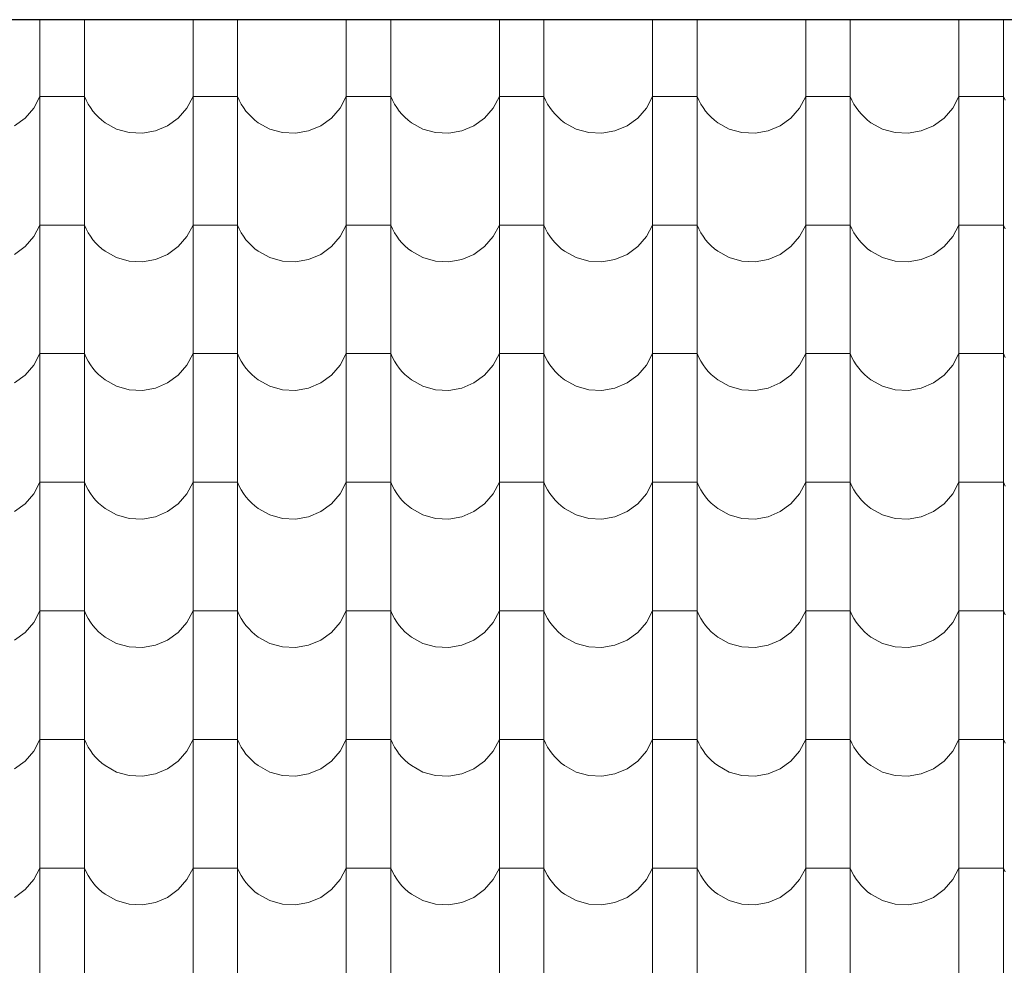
# Model space of a CAD drawing. Header units: millimetres. Extents: x -29624 to 9939, y -6894 to 6495.
# Tile 121 of 243: x -6833 to -6621, y -3385 to -3181. Entities that reach past the tile are written whole.
import ezdxf

# ---------------------------------------------------------------- set-up
doc = ezdxf.new("R2010")
doc.units = ezdxf.units.MM
doc.header["$MEASUREMENT"] = 0
doc.layers.add('810-G Ogólne', color=7, linetype='Continuous')
doc.layers.add('990-D Import IFC', color=7, linetype='Continuous')

# ---------------------------------------------------------------- blocks, each defined once
blk = doc.blocks.new('*X1822', base_point=(515069.4, 47309.9))
at = {"layer": '990-D Import IFC', "color": 251, "linetype": 'Continuous', "lineweight": 13, "true_color": 0x6a6a6a}
for p, q in [((532511.4, -15788.8), (532511.4, -15846.1)), ((532607.5, -15788.8), (532607.5, -15846.1)), ((532841.4, -15788.8), (532841.4, -15846.1)), ((532937.5, -15788.8), (532937.5, -15846.1)), ((533171.4, -15788.8), (533171.4, -15846.1)), ((533267.5, -15788.8), (533267.5, -15846.1)), ((533501.4, -15788.8), (533501.4, -15846.1)), ((533597.5, -15788.8), (533597.5, -15846.1)), ((533831.4, -15788.8), (533831.4, -15846.1)), ((533927.5, -15788.8), (533927.5, -15846.1)), ((534161.4, -15788.8), (534161.4, -15846.1)), ((534257.5, -15788.8), (534257.5, -15846.1)), ((534491.4, -15788.8), (534491.4, -15846.1)), ((534587.5, -15788.8), (534587.5, -15846.1)), ((532511.4, -15846.1), (532511.4, -16123.1)), ((532607.5, -15846.1), (532607.5, -16123.1)), ((532841.4, -15846.1), (532841.4, -16123.1)), ((532937.5, -15846.1), (532937.5, -16123.1)), ((533171.4, -15846.1), (533171.4, -16123.1)), ((533267.5, -15846.1), (533267.5, -16123.1)), ((533501.4, -15846.1), (533501.4, -16123.1)), ((533597.5, -15846.1), (533597.5, -16123.1)), ((533831.4, -15846.1), (533831.4, -16123.1)), ((533927.5, -15846.1), (533927.5, -16123.1)), ((534161.4, -15846.1), (534161.4, -16123.1)), ((534257.5, -15846.1), (534257.5, -16123.1)), ((534491.4, -15846.1), (534491.4, -16123.1)), ((534587.5, -15846.1), (534587.5, -16123.1)), ((532498.1, -15979.2), (532511.4, -15954.2)), ((532559.4, -15954.2), (532511.4, -15954.2)), ((532607.5, -15954.2), (532559.4, -15954.2)), ((532607.5, -15954.2), (532611.1, -15962.5)), ((532611.1, -15962.5), (532615.4, -15970.6)), ((532615.4, -15970.6), (532620.2, -15978.3)), ((532828.1, -15979.2), (532841.4, -15954.2)), ((532889.4, -15954.2), (532841.4, -15954.2)), ((532937.5, -15954.2), (532889.4, -15954.2)), ((532937.5, -15954.2), (532941.1, -15962.5)), ((532941.1, -15962.5), (532945.4, -15970.6)), ((532945.4, -15970.6), (532950.2, -15978.3)), ((533158.1, -15979.2), (533171.4, -15954.2)), ((533219.4, -15954.2), (533171.4, -15954.2)), ((533267.5, -15954.2), (533219.4, -15954.2)), ((533267.5, -15954.2), (533271.1, -15962.5)), ((533271.1, -15962.5), (533275.4, -15970.6)), ((533275.4, -15970.6), (533280.2, -15978.3)), ((533488.1, -15979.2), (533501.4, -15954.2)), ((533549.4, -15954.2), (533501.4, -15954.2)), ((533597.5, -15954.2), (533549.4, -15954.2)), ((533597.5, -15954.2), (533601.1, -15962.5)), ((533601.1, -15962.5), (533605.4, -15970.6)), ((533605.4, -15970.6), (533610.2, -15978.3)), ((533818.1, -15979.2), (533831.4, -15954.2)), ((533879.4, -15954.2), (533831.4, -15954.2)), ((533927.5, -15954.2), (533879.4, -15954.2)), ((533927.5, -15954.2), (533931.1, -15962.5)), ((533931.1, -15962.5), (533935.4, -15970.6)), ((533935.4, -15970.6), (533940.2, -15978.3)), ((534148.1, -15979.2), (534161.4, -15954.2)), ((534209.4, -15954.2), (534161.4, -15954.2)), ((534257.5, -15954.2), (534209.4, -15954.2)), ((534257.5, -15954.2), (534261.1, -15962.5)), ((534261.1, -15962.5), (534265.4, -15970.6)), ((534265.4, -15970.6), (534270.2, -15978.3)), ((534478.1, -15979.2), (534491.4, -15954.2)), ((534539.4, -15954.2), (534491.4, -15954.2)), ((534587.5, -15954.2), (534539.4, -15954.2)), ((534587.5, -15954.2), (534591.1, -15962.5)), ((532479.4, -16000.7), (532498.1, -15979.2)), ((532620.2, -15978.3), (532625.5, -15985.7)), ((532625.5, -15985.7), (532631.4, -15992.6)), ((532631.4, -15992.6), (532637.8, -15999.1)), ((532809.4, -16000.7), (532828.1, -15979.2)), ((532950.2, -15978.3), (532955.5, -15985.7)), ((532955.5, -15985.7), (532961.4, -15992.6)), ((532961.4, -15992.6), (532967.8, -15999.1)), ((533139.4, -16000.7), (533158.1, -15979.2)), ((533280.2, -15978.3), (533285.5, -15985.7)), ((533285.5, -15985.7), (533291.4, -15992.6)), ((533291.4, -15992.6), (533297.8, -15999.1)), ((533469.4, -16000.7), (533488.1, -15979.2)), ((533610.2, -15978.3), (533615.5, -15985.7)), ((533615.5, -15985.7), (533621.4, -15992.6)), ((533621.4, -15992.6), (533627.8, -15999.1)), ((533799.4, -16000.7), (533818.1, -15979.2)), ((533940.2, -15978.3), (533945.5, -15985.7)), ((533945.5, -15985.7), (533951.4, -15992.6)), ((533951.4, -15992.6), (533957.8, -15999.1)), ((534129.4, -16000.7), (534148.1, -15979.2)), ((534270.2, -15978.3), (534275.5, -15985.7)), ((534275.5, -15985.7), (534281.4, -15992.6)), ((534281.4, -15992.6), (534287.8, -15999.1)), ((534459.4, -16000.7), (534478.1, -15979.2)), ((532456.5, -16017.4), (532479.4, -16000.7)), ((532637.8, -15999.1), (532644.6, -16005.2)), ((532644.6, -16005.2), (532651.9, -16010.7)), ((532651.9, -16010.7), (532676.7, -16024.4)), ((532786.5, -16017.4), (532809.4, -16000.7)), ((532967.8, -15999.1), (532974.6, -16005.2)), ((532974.6, -16005.2), (532981.9, -16010.7)), ((532981.9, -16010.7), (533006.7, -16024.4)), ((533116.5, -16017.4), (533139.4, -16000.7)), ((533297.8, -15999.1), (533304.6, -16005.2)), ((533304.6, -16005.2), (533311.9, -16010.7)), ((533311.9, -16010.7), (533336.7, -16024.4)), ((533446.5, -16017.4), (533469.4, -16000.7)), ((533627.8, -15999.1), (533634.6, -16005.2)), ((533634.6, -16005.2), (533641.9, -16010.7)), ((533641.9, -16010.7), (533666.7, -16024.4)), ((533776.5, -16017.4), (533799.4, -16000.7)), ((533957.8, -15999.1), (533964.6, -16005.2)), ((533964.6, -16005.2), (533971.9, -16010.7)), ((533971.9, -16010.7), (533996.7, -16024.4)), ((534106.5, -16017.4), (534129.4, -16000.7)), ((534287.8, -15999.1), (534294.6, -16005.2)), ((534294.6, -16005.2), (534301.9, -16010.7)), ((534301.9, -16010.7), (534326.7, -16024.4)), ((534436.5, -16017.4), (534459.4, -16000.7)), ((532676.7, -16024.4), (532704.1, -16032.1)), ((532704.1, -16032.1), (532732.4, -16033.5)), ((532732.4, -16033.5), (532760.4, -16028.5)), ((532760.4, -16028.5), (532786.5, -16017.4)), ((533006.7, -16024.4), (533034.1, -16032.1)), ((533034.1, -16032.1), (533062.4, -16033.5)), ((533062.4, -16033.5), (533090.4, -16028.5)), ((533090.4, -16028.5), (533116.5, -16017.4)), ((533336.7, -16024.4), (533364.1, -16032.1)), ((533364.1, -16032.1), (533392.4, -16033.5)), ((533392.4, -16033.5), (533420.4, -16028.5)), ((533420.4, -16028.5), (533446.5, -16017.4)), ((533666.7, -16024.4), (533694.1, -16032.1)), ((533694.1, -16032.1), (533722.4, -16033.5)), ((533722.4, -16033.5), (533750.4, -16028.5)), ((533750.4, -16028.5), (533776.5, -16017.4)), ((533996.7, -16024.4), (534024.1, -16032.1)), ((534024.1, -16032.1), (534052.4, -16033.5)), ((534052.4, -16033.5), (534080.4, -16028.5)), ((534080.4, -16028.5), (534106.5, -16017.4)), ((534326.7, -16024.4), (534354.1, -16032.1)), ((534354.1, -16032.1), (534382.4, -16033.5)), ((534382.4, -16033.5), (534410.4, -16028.5)), ((534410.4, -16028.5), (534436.5, -16017.4)), ((532511.4, -16123.1), (532511.4, -16400.1)), ((532607.5, -16123.1), (532607.5, -16400.1)), ((532841.4, -16123.1), (532841.4, -16400.1)), ((532937.5, -16123.1), (532937.5, -16400.1)), ((533171.4, -16123.1), (533171.4, -16400.1)), ((533267.5, -16123.1), (533267.5, -16400.1)), ((533501.4, -16123.1), (533501.4, -16400.1)), ((533597.5, -16123.1), (533597.5, -16400.1)), ((533831.4, -16123.1), (533831.4, -16400.1)), ((533927.5, -16123.1), (533927.5, -16400.1)), ((534161.4, -16123.1), (534161.4, -16400.1)), ((534257.5, -16123.1), (534257.5, -16400.1)), ((534491.4, -16123.1), (534491.4, -16400.1)), ((534587.5, -16123.1), (534587.5, -16400.1)), ((532498.1, -16256.2), (532511.4, -16231.2)), ((532559.4, -16231.2), (532511.4, -16231.2)), ((532607.5, -16231.2), (532559.4, -16231.2)), ((532607.5, -16231.2), (532611.1, -16239.5)), ((532611.1, -16239.5), (532615.4, -16247.6)), ((532615.4, -16247.6), (532620.2, -16255.3)), ((532828.1, -16256.2), (532841.4, -16231.2)), ((532889.4, -16231.2), (532841.4, -16231.2)), ((532937.5, -16231.2), (532889.4, -16231.2)), ((532937.5, -16231.2), (532941.1, -16239.5)), ((532941.1, -16239.5), (532945.4, -16247.6)), ((532945.4, -16247.6), (532950.2, -16255.3)), ((533158.1, -16256.2), (533171.4, -16231.2)), ((533219.4, -16231.2), (533171.4, -16231.2)), ((533267.5, -16231.2), (533219.4, -16231.2)), ((533267.5, -16231.2), (533271.1, -16239.5)), ((533271.1, -16239.5), (533275.4, -16247.6)), ((533275.4, -16247.6), (533280.2, -16255.3)), ((533488.1, -16256.2), (533501.4, -16231.2)), ((533549.4, -16231.2), (533501.4, -16231.2)), ((533597.5, -16231.2), (533549.4, -16231.2)), ((533597.5, -16231.2), (533601.1, -16239.5)), ((533601.1, -16239.5), (533605.4, -16247.6)), ((533605.4, -16247.6), (533610.2, -16255.3)), ((533818.1, -16256.2), (533831.4, -16231.2)), ((533879.4, -16231.2), (533831.4, -16231.2)), ((533927.5, -16231.2), (533879.4, -16231.2)), ((533927.5, -16231.2), (533931.1, -16239.5)), ((533931.1, -16239.5), (533935.4, -16247.6)), ((533935.4, -16247.6), (533940.2, -16255.3)), ((534148.1, -16256.2), (534161.4, -16231.2)), ((534209.4, -16231.2), (534161.4, -16231.2)), ((534257.5, -16231.2), (534209.4, -16231.2)), ((534257.5, -16231.2), (534261.1, -16239.5)), ((534261.1, -16239.5), (534265.4, -16247.6)), ((534265.4, -16247.6), (534270.2, -16255.3)), ((534478.1, -16256.2), (534491.4, -16231.2)), ((534539.4, -16231.2), (534491.4, -16231.2)), ((534587.5, -16231.2), (534539.4, -16231.2)), ((534587.5, -16231.2), (534591.1, -16239.5)), ((532479.4, -16277.7), (532498.1, -16256.2)), ((532620.2, -16255.3), (532625.5, -16262.7)), ((532625.5, -16262.7), (532631.4, -16269.6)), ((532631.4, -16269.6), (532637.8, -16276.1)), ((532809.4, -16277.7), (532828.1, -16256.2)), ((532950.2, -16255.3), (532955.5, -16262.7)), ((532955.5, -16262.7), (532961.4, -16269.6)), ((532961.4, -16269.6), (532967.8, -16276.1)), ((533139.4, -16277.7), (533158.1, -16256.2)), ((533280.2, -16255.3), (533285.5, -16262.7)), ((533285.5, -16262.7), (533291.4, -16269.6)), ((533291.4, -16269.6), (533297.8, -16276.1)), ((533469.4, -16277.7), (533488.1, -16256.2)), ((533610.2, -16255.3), (533615.5, -16262.7)), ((533615.5, -16262.7), (533621.4, -16269.6)), ((533621.4, -16269.6), (533627.8, -16276.1)), ((533799.4, -16277.7), (533818.1, -16256.2)), ((533940.2, -16255.3), (533945.5, -16262.7)), ((533945.5, -16262.7), (533951.4, -16269.6)), ((533951.4, -16269.6), (533957.8, -16276.1)), ((534129.4, -16277.7), (534148.1, -16256.2)), ((534270.2, -16255.3), (534275.5, -16262.7)), ((534275.5, -16262.7), (534281.4, -16269.6)), ((534281.4, -16269.6), (534287.8, -16276.1)), ((534459.4, -16277.7), (534478.1, -16256.2)), ((532456.5, -16294.4), (532479.4, -16277.7)), ((532637.8, -16276.1), (532644.6, -16282.2)), ((532644.6, -16282.2), (532651.9, -16287.7)), ((532651.9, -16287.7), (532676.7, -16301.4)), ((532786.5, -16294.4), (532809.4, -16277.7)), ((532967.8, -16276.1), (532974.6, -16282.2)), ((532974.6, -16282.2), (532981.9, -16287.7)), ((532981.9, -16287.7), (533006.7, -16301.4)), ((533116.5, -16294.4), (533139.4, -16277.7)), ((533297.8, -16276.1), (533304.6, -16282.2)), ((533304.6, -16282.2), (533311.9, -16287.7)), ((533311.9, -16287.7), (533336.7, -16301.4)), ((533446.5, -16294.4), (533469.4, -16277.7)), ((533627.8, -16276.1), (533634.6, -16282.2)), ((533634.6, -16282.2), (533641.9, -16287.7)), ((533641.9, -16287.7), (533666.7, -16301.4)), ((533776.5, -16294.4), (533799.4, -16277.7)), ((533957.8, -16276.1), (533964.6, -16282.2)), ((533964.6, -16282.2), (533971.9, -16287.7)), ((533971.9, -16287.7), (533996.7, -16301.4)), ((534106.5, -16294.4), (534129.4, -16277.7)), ((534287.8, -16276.1), (534294.6, -16282.2)), ((534294.6, -16282.2), (534301.9, -16287.7)), ((534301.9, -16287.7), (534326.7, -16301.4)), ((534436.5, -16294.4), (534459.4, -16277.7)), ((532676.7, -16301.4), (532704.1, -16309.1)), ((532704.1, -16309.1), (532732.4, -16310.5)), ((532732.4, -16310.5), (532760.4, -16305.5)), ((532760.4, -16305.5), (532786.5, -16294.4)), ((533006.7, -16301.4), (533034.1, -16309.1)), ((533034.1, -16309.1), (533062.4, -16310.5)), ((533062.4, -16310.5), (533090.4, -16305.5)), ((533090.4, -16305.5), (533116.5, -16294.4)), ((533336.7, -16301.4), (533364.1, -16309.1)), ((533364.1, -16309.1), (533392.4, -16310.5)), ((533392.4, -16310.5), (533420.4, -16305.5)), ((533420.4, -16305.5), (533446.5, -16294.4)), ((533666.7, -16301.4), (533694.1, -16309.1)), ((533694.1, -16309.1), (533722.4, -16310.5)), ((533722.4, -16310.5), (533750.4, -16305.5)), ((533750.4, -16305.5), (533776.5, -16294.4)), ((533996.7, -16301.4), (534024.1, -16309.1)), ((534024.1, -16309.1), (534052.4, -16310.5)), ((534052.4, -16310.5), (534080.4, -16305.5)), ((534080.4, -16305.5), (534106.5, -16294.4)), ((534326.7, -16301.4), (534354.1, -16309.1)), ((534354.1, -16309.1), (534382.4, -16310.5)), ((534382.4, -16310.5), (534410.4, -16305.5)), ((534410.4, -16305.5), (534436.5, -16294.4)), ((532511.4, -16400.1), (532511.4, -16677.1)), ((532607.5, -16400.1), (532607.5, -16677.1)), ((532841.4, -16400.1), (532841.4, -16677.1)), ((532937.5, -16400.1), (532937.5, -16677.1)), ((533171.4, -16400.1), (533171.4, -16677.1)), ((533267.5, -16400.1), (533267.5, -16677.1)), ((533501.4, -16400.1), (533501.4, -16677.1)), ((533597.5, -16400.1), (533597.5, -16677.1)), ((533831.4, -16400.1), (533831.4, -16677.1)), ((533927.5, -16400.1), (533927.5, -16677.1)), ((534161.4, -16400.1), (534161.4, -16677.1)), ((534257.5, -16400.1), (534257.5, -16677.1)), ((534491.4, -16400.1), (534491.4, -16677.1)), ((534587.5, -16400.1), (534587.5, -16677.1)), ((532498.1, -16533.2), (532511.4, -16508.2)), ((532559.4, -16508.2), (532511.4, -16508.2)), ((532607.5, -16508.2), (532559.4, -16508.2)), ((532607.5, -16508.2), (532611.1, -16516.5)), ((532611.1, -16516.5), (532615.4, -16524.6)), ((532615.4, -16524.6), (532620.2, -16532.3)), ((532828.1, -16533.2), (532841.4, -16508.2)), ((532889.4, -16508.2), (532841.4, -16508.2)), ((532937.5, -16508.2), (532889.4, -16508.2)), ((532937.5, -16508.2), (532941.1, -16516.5)), ((532941.1, -16516.5), (532945.4, -16524.6)), ((532945.4, -16524.6), (532950.2, -16532.3)), ((533158.1, -16533.2), (533171.4, -16508.2)), ((533219.4, -16508.2), (533171.4, -16508.2)), ((533267.5, -16508.2), (533219.4, -16508.2)), ((533267.5, -16508.2), (533271.1, -16516.5)), ((533271.1, -16516.5), (533275.4, -16524.6)), ((533275.4, -16524.6), (533280.2, -16532.3)), ((533488.1, -16533.2), (533501.4, -16508.2)), ((533549.4, -16508.2), (533501.4, -16508.2)), ((533597.5, -16508.2), (533549.4, -16508.2)), ((533597.5, -16508.2), (533601.1, -16516.5)), ((533601.1, -16516.5), (533605.4, -16524.6)), ((533605.4, -16524.6), (533610.2, -16532.3)), ((533818.1, -16533.2), (533831.4, -16508.2)), ((533879.4, -16508.2), (533831.4, -16508.2)), ((533927.5, -16508.2), (533879.4, -16508.2)), ((533927.5, -16508.2), (533931.1, -16516.5)), ((533931.1, -16516.5), (533935.4, -16524.6)), ((533935.4, -16524.6), (533940.2, -16532.3)), ((534148.1, -16533.2), (534161.4, -16508.2)), ((534209.4, -16508.2), (534161.4, -16508.2)), ((534257.5, -16508.2), (534209.4, -16508.2)), ((534257.5, -16508.2), (534261.1, -16516.5)), ((534261.1, -16516.5), (534265.4, -16524.6)), ((534265.4, -16524.6), (534270.2, -16532.3)), ((534478.1, -16533.2), (534491.4, -16508.2)), ((534539.4, -16508.2), (534491.4, -16508.2)), ((534587.5, -16508.2), (534539.4, -16508.2)), ((534587.5, -16508.2), (534591.1, -16516.5)), ((532479.4, -16554.7), (532498.1, -16533.2)), ((532620.2, -16532.3), (532625.5, -16539.7)), ((532625.5, -16539.7), (532631.4, -16546.6)), ((532809.4, -16554.7), (532828.1, -16533.2)), ((532950.2, -16532.3), (532955.5, -16539.7)), ((532955.5, -16539.7), (532961.4, -16546.6)), ((533139.4, -16554.7), (533158.1, -16533.2)), ((533280.2, -16532.3), (533285.5, -16539.7)), ((533285.5, -16539.7), (533291.4, -16546.6)), ((533469.4, -16554.7), (533488.1, -16533.2)), ((533610.2, -16532.3), (533615.5, -16539.7)), ((533615.5, -16539.7), (533621.4, -16546.6)), ((533799.4, -16554.7), (533818.1, -16533.2)), ((533940.2, -16532.3), (533945.5, -16539.7)), ((533945.5, -16539.7), (533951.4, -16546.6)), ((534129.4, -16554.7), (534148.1, -16533.2)), ((534270.2, -16532.3), (534275.5, -16539.7)), ((534275.5, -16539.7), (534281.4, -16546.6)), ((534459.4, -16554.7), (534478.1, -16533.2)), ((532456.5, -16571.4), (532479.4, -16554.7)), ((532631.4, -16546.6), (532637.8, -16553.1)), ((532637.8, -16553.1), (532644.6, -16559.2)), ((532644.6, -16559.2), (532651.9, -16564.7)), ((532651.9, -16564.7), (532676.7, -16578.4)), ((532786.5, -16571.4), (532809.4, -16554.7)), ((532961.4, -16546.6), (532967.8, -16553.1)), ((532967.8, -16553.1), (532974.6, -16559.2)), ((532974.6, -16559.2), (532981.9, -16564.7)), ((532981.9, -16564.7), (533006.7, -16578.4)), ((533116.5, -16571.4), (533139.4, -16554.7)), ((533291.4, -16546.6), (533297.8, -16553.1)), ((533297.8, -16553.1), (533304.6, -16559.2)), ((533304.6, -16559.2), (533311.9, -16564.7)), ((533311.9, -16564.7), (533336.7, -16578.4)), ((533446.5, -16571.4), (533469.4, -16554.7)), ((533621.4, -16546.6), (533627.8, -16553.1)), ((533627.8, -16553.1), (533634.6, -16559.2)), ((533634.6, -16559.2), (533641.9, -16564.7)), ((533641.9, -16564.7), (533666.7, -16578.4)), ((533776.5, -16571.4), (533799.4, -16554.7)), ((533951.4, -16546.6), (533957.8, -16553.1)), ((533957.8, -16553.1), (533964.6, -16559.2)), ((533964.6, -16559.2), (533971.9, -16564.7)), ((533971.9, -16564.7), (533996.7, -16578.4)), ((534106.5, -16571.4), (534129.4, -16554.7)), ((534281.4, -16546.6), (534287.8, -16553.1)), ((534287.8, -16553.1), (534294.6, -16559.2)), ((534294.6, -16559.2), (534301.9, -16564.7)), ((534301.9, -16564.7), (534326.7, -16578.4)), ((534436.5, -16571.4), (534459.4, -16554.7)), ((532676.7, -16578.4), (532704.1, -16586.1)), ((532704.1, -16586.1), (532732.4, -16587.5)), ((532732.4, -16587.5), (532760.4, -16582.5)), ((532760.4, -16582.5), (532786.5, -16571.4)), ((533006.7, -16578.4), (533034.1, -16586.1)), ((533034.1, -16586.1), (533062.4, -16587.5)), ((533062.4, -16587.5), (533090.4, -16582.5)), ((533090.4, -16582.5), (533116.5, -16571.4)), ((533336.7, -16578.4), (533364.1, -16586.1)), ((533364.1, -16586.1), (533392.4, -16587.5)), ((533392.4, -16587.5), (533420.4, -16582.5)), ((533420.4, -16582.5), (533446.5, -16571.4)), ((533666.7, -16578.4), (533694.1, -16586.1)), ((533694.1, -16586.1), (533722.4, -16587.5)), ((533722.4, -16587.5), (533750.4, -16582.5)), ((533750.4, -16582.5), (533776.5, -16571.4)), ((533996.7, -16578.4), (534024.1, -16586.1)), ((534024.1, -16586.1), (534052.4, -16587.5)), ((534052.4, -16587.5), (534080.4, -16582.5)), ((534080.4, -16582.5), (534106.5, -16571.4)), ((534326.7, -16578.4), (534354.1, -16586.1)), ((534354.1, -16586.1), (534382.4, -16587.5)), ((534382.4, -16587.5), (534410.4, -16582.5)), ((534410.4, -16582.5), (534436.5, -16571.4)), ((532511.4, -16677.1), (532511.4, -16954.1)), ((532607.5, -16677.1), (532607.5, -16954.1)), ((532841.4, -16677.1), (532841.4, -16954.1)), ((532937.5, -16677.1), (532937.5, -16954.1)), ((533171.4, -16677.1), (533171.4, -16954.1)), ((533267.5, -16677.1), (533267.5, -16954.1)), ((533501.4, -16677.1), (533501.4, -16954.1)), ((533597.5, -16677.1), (533597.5, -16954.1)), ((533831.4, -16677.1), (533831.4, -16954.1)), ((533927.5, -16677.1), (533927.5, -16954.1)), ((534161.4, -16677.1), (534161.4, -16954.1)), ((534257.5, -16677.1), (534257.5, -16954.1)), ((534491.4, -16677.1), (534491.4, -16954.1)), ((534587.5, -16677.1), (534587.5, -16954.1)), ((532498.1, -16810.2), (532511.4, -16785.2)), ((532559.4, -16785.2), (532511.4, -16785.2)), ((532607.5, -16785.2), (532559.4, -16785.2)), ((532607.5, -16785.2), (532611.1, -16793.5)), ((532611.1, -16793.5), (532615.4, -16801.6)), ((532828.1, -16810.2), (532841.4, -16785.2)), ((532889.4, -16785.2), (532841.4, -16785.2)), ((532937.5, -16785.2), (532889.4, -16785.2)), ((532937.5, -16785.2), (532941.1, -16793.5)), ((532941.1, -16793.5), (532945.4, -16801.6)), ((533158.1, -16810.2), (533171.4, -16785.2)), ((533219.4, -16785.2), (533171.4, -16785.2)), ((533267.5, -16785.2), (533219.4, -16785.2)), ((533267.5, -16785.2), (533271.1, -16793.5)), ((533271.1, -16793.5), (533275.4, -16801.6)), ((533488.1, -16810.2), (533501.4, -16785.2)), ((533549.4, -16785.2), (533501.4, -16785.2)), ((533597.5, -16785.2), (533549.4, -16785.2)), ((533597.5, -16785.2), (533601.1, -16793.5)), ((533601.1, -16793.5), (533605.4, -16801.6)), ((533818.1, -16810.2), (533831.4, -16785.2)), ((533879.4, -16785.2), (533831.4, -16785.2)), ((533927.5, -16785.2), (533879.4, -16785.2)), ((533927.5, -16785.2), (533931.1, -16793.5)), ((533931.1, -16793.5), (533935.4, -16801.6)), ((534148.1, -16810.2), (534161.4, -16785.2)), ((534209.4, -16785.2), (534161.4, -16785.2)), ((534257.5, -16785.2), (534209.4, -16785.2)), ((534257.5, -16785.2), (534261.1, -16793.5)), ((534261.1, -16793.5), (534265.4, -16801.6)), ((534478.1, -16810.2), (534491.4, -16785.2)), ((534539.4, -16785.2), (534491.4, -16785.2)), ((534587.5, -16785.2), (534539.4, -16785.2)), ((534587.5, -16785.2), (534591.1, -16793.5)), ((532479.4, -16831.7), (532498.1, -16810.2)), ((532615.4, -16801.6), (532620.2, -16809.3)), ((532620.2, -16809.3), (532625.5, -16816.7)), ((532625.5, -16816.7), (532631.4, -16823.6)), ((532809.4, -16831.7), (532828.1, -16810.2)), ((532945.4, -16801.6), (532950.2, -16809.3)), ((532950.2, -16809.3), (532955.5, -16816.7)), ((532955.5, -16816.7), (532961.4, -16823.6)), ((533139.4, -16831.7), (533158.1, -16810.2)), ((533275.4, -16801.6), (533280.2, -16809.3)), ((533280.2, -16809.3), (533285.5, -16816.7)), ((533285.5, -16816.7), (533291.4, -16823.6)), ((533469.4, -16831.7), (533488.1, -16810.2)), ((533605.4, -16801.6), (533610.2, -16809.3)), ((533610.2, -16809.3), (533615.5, -16816.7)), ((533615.5, -16816.7), (533621.4, -16823.6)), ((533799.4, -16831.7), (533818.1, -16810.2)), ((533935.4, -16801.6), (533940.2, -16809.3)), ((533940.2, -16809.3), (533945.5, -16816.7)), ((533945.5, -16816.7), (533951.4, -16823.6)), ((534129.4, -16831.7), (534148.1, -16810.2)), ((534265.4, -16801.6), (534270.2, -16809.3)), ((534270.2, -16809.3), (534275.5, -16816.7)), ((534275.5, -16816.7), (534281.4, -16823.6)), ((534459.4, -16831.7), (534478.1, -16810.2)), ((532456.5, -16848.4), (532479.4, -16831.7)), ((532631.4, -16823.6), (532637.8, -16830.1)), ((532637.8, -16830.1), (532644.6, -16836.2)), ((532644.6, -16836.2), (532651.9, -16841.7)), ((532651.9, -16841.7), (532676.7, -16855.4)), ((532786.5, -16848.4), (532809.4, -16831.7)), ((532961.4, -16823.6), (532967.8, -16830.1)), ((532967.8, -16830.1), (532974.6, -16836.2)), ((532974.6, -16836.2), (532981.9, -16841.7)), ((532981.9, -16841.7), (533006.7, -16855.4)), ((533116.5, -16848.4), (533139.4, -16831.7)), ((533291.4, -16823.6), (533297.8, -16830.1)), ((533297.8, -16830.1), (533304.6, -16836.2)), ((533304.6, -16836.2), (533311.9, -16841.7)), ((533311.9, -16841.7), (533336.7, -16855.4)), ((533446.5, -16848.4), (533469.4, -16831.7)), ((533621.4, -16823.6), (533627.8, -16830.1)), ((533627.8, -16830.1), (533634.6, -16836.2)), ((533634.6, -16836.2), (533641.9, -16841.7)), ((533641.9, -16841.7), (533666.7, -16855.4)), ((533776.5, -16848.4), (533799.4, -16831.7)), ((533951.4, -16823.6), (533957.8, -16830.1)), ((533957.8, -16830.1), (533964.6, -16836.2)), ((533964.6, -16836.2), (533971.9, -16841.7)), ((533971.9, -16841.7), (533996.7, -16855.4)), ((534106.5, -16848.4), (534129.4, -16831.7)), ((534281.4, -16823.6), (534287.8, -16830.1)), ((534287.8, -16830.1), (534294.6, -16836.2)), ((534294.6, -16836.2), (534301.9, -16841.7)), ((534301.9, -16841.7), (534326.7, -16855.4)), ((534436.5, -16848.4), (534459.4, -16831.7)), ((532676.7, -16855.4), (532704.1, -16863.1)), ((532704.1, -16863.1), (532732.4, -16864.5)), ((532732.4, -16864.5), (532760.4, -16859.5)), ((532760.4, -16859.5), (532786.5, -16848.4)), ((533006.7, -16855.4), (533034.1, -16863.1)), ((533034.1, -16863.1), (533062.4, -16864.5)), ((533062.4, -16864.5), (533090.4, -16859.5)), ((533090.4, -16859.5), (533116.5, -16848.4)), ((533336.7, -16855.4), (533364.1, -16863.1)), ((533364.1, -16863.1), (533392.4, -16864.5)), ((533392.4, -16864.5), (533420.4, -16859.5)), ((533420.4, -16859.5), (533446.5, -16848.4)), ((533666.7, -16855.4), (533694.1, -16863.1)), ((533694.1, -16863.1), (533722.4, -16864.5)), ((533722.4, -16864.5), (533750.4, -16859.5)), ((533750.4, -16859.5), (533776.5, -16848.4)), ((533996.7, -16855.4), (534024.1, -16863.1)), ((534024.1, -16863.1), (534052.4, -16864.5)), ((534052.4, -16864.5), (534080.4, -16859.5)), ((534080.4, -16859.5), (534106.5, -16848.4)), ((534326.7, -16855.4), (534354.1, -16863.1)), ((534354.1, -16863.1), (534382.4, -16864.5)), ((534382.4, -16864.5), (534410.4, -16859.5)), ((534410.4, -16859.5), (534436.5, -16848.4)), ((532511.4, -16954.1), (532511.4, -17231.1)), ((532607.5, -16954.1), (532607.5, -17231.1)), ((532841.4, -16954.1), (532841.4, -17231.1)), ((532937.5, -16954.1), (532937.5, -17231.1)), ((533171.4, -16954.1), (533171.4, -17231.1)), ((533267.5, -16954.1), (533267.5, -17231.1)), ((533501.4, -16954.1), (533501.4, -17231.1)), ((533597.5, -16954.1), (533597.5, -17231.1)), ((533831.4, -16954.1), (533831.4, -17231.1)), ((533927.5, -16954.1), (533927.5, -17231.1)), ((534161.4, -16954.1), (534161.4, -17231.1)), ((534257.5, -16954.1), (534257.5, -17231.1)), ((534491.4, -16954.1), (534491.4, -17231.1)), ((534587.5, -16954.1), (534587.5, -17231.1)), ((532498.1, -17087.2), (532511.4, -17062.2)), ((532559.4, -17062.2), (532511.4, -17062.2)), ((532607.5, -17062.2), (532559.4, -17062.2)), ((532607.5, -17062.2), (532611.1, -17070.5)), ((532611.1, -17070.5), (532615.4, -17078.6)), ((532828.1, -17087.2), (532841.4, -17062.2)), ((532889.4, -17062.2), (532841.4, -17062.2)), ((532937.5, -17062.2), (532889.4, -17062.2)), ((532937.5, -17062.2), (532941.1, -17070.5)), ((532941.1, -17070.5), (532945.4, -17078.6)), ((533158.1, -17087.2), (533171.4, -17062.2)), ((533219.4, -17062.2), (533171.4, -17062.2)), ((533267.5, -17062.2), (533219.4, -17062.2)), ((533267.5, -17062.2), (533271.1, -17070.5)), ((533271.1, -17070.5), (533275.4, -17078.6)), ((533488.1, -17087.2), (533501.4, -17062.2)), ((533549.4, -17062.2), (533501.4, -17062.2)), ((533597.5, -17062.2), (533549.4, -17062.2)), ((533597.5, -17062.2), (533601.1, -17070.5)), ((533601.1, -17070.5), (533605.4, -17078.6)), ((533818.1, -17087.2), (533831.4, -17062.2)), ((533879.4, -17062.2), (533831.4, -17062.2)), ((533927.5, -17062.2), (533879.4, -17062.2)), ((533927.5, -17062.2), (533931.1, -17070.5)), ((533931.1, -17070.5), (533935.4, -17078.6)), ((534148.1, -17087.2), (534161.4, -17062.2)), ((534209.4, -17062.2), (534161.4, -17062.2)), ((534257.5, -17062.2), (534209.4, -17062.2)), ((534257.5, -17062.2), (534261.1, -17070.5)), ((534261.1, -17070.5), (534265.4, -17078.6)), ((534478.1, -17087.2), (534491.4, -17062.2)), ((534539.4, -17062.2), (534491.4, -17062.2)), ((534587.5, -17062.2), (534539.4, -17062.2)), ((534587.5, -17062.2), (534591.1, -17070.5)), ((532479.4, -17108.7), (532498.1, -17087.2)), ((532615.4, -17078.6), (532620.2, -17086.3)), ((532620.2, -17086.3), (532625.5, -17093.7)), ((532625.5, -17093.7), (532631.4, -17100.6)), ((532809.4, -17108.7), (532828.1, -17087.2)), ((532945.4, -17078.6), (532950.2, -17086.3)), ((532950.2, -17086.3), (532955.5, -17093.7)), ((532955.5, -17093.7), (532961.4, -17100.6)), ((533139.4, -17108.7), (533158.1, -17087.2)), ((533275.4, -17078.6), (533280.2, -17086.3)), ((533280.2, -17086.3), (533285.5, -17093.7)), ((533285.5, -17093.7), (533291.4, -17100.6)), ((533469.4, -17108.7), (533488.1, -17087.2)), ((533605.4, -17078.6), (533610.2, -17086.3)), ((533610.2, -17086.3), (533615.5, -17093.7)), ((533615.5, -17093.7), (533621.4, -17100.6)), ((533799.4, -17108.7), (533818.1, -17087.2)), ((533935.4, -17078.6), (533940.2, -17086.3)), ((533940.2, -17086.3), (533945.5, -17093.7)), ((533945.5, -17093.7), (533951.4, -17100.6)), ((534129.4, -17108.7), (534148.1, -17087.2)), ((534265.4, -17078.6), (534270.2, -17086.3)), ((534270.2, -17086.3), (534275.5, -17093.7)), ((534275.5, -17093.7), (534281.4, -17100.6)), ((534459.4, -17108.7), (534478.1, -17087.2)), ((532456.5, -17125.4), (532479.4, -17108.7)), ((532631.4, -17100.6), (532637.8, -17107.1)), ((532637.8, -17107.1), (532644.6, -17113.2)), ((532644.6, -17113.2), (532651.9, -17118.7)), ((532651.9, -17118.7), (532676.7, -17132.4)), ((532786.5, -17125.4), (532809.4, -17108.7)), ((532961.4, -17100.6), (532967.8, -17107.1)), ((532967.8, -17107.1), (532974.6, -17113.2)), ((532974.6, -17113.2), (532981.9, -17118.7)), ((532981.9, -17118.7), (533006.7, -17132.4)), ((533116.5, -17125.4), (533139.4, -17108.7)), ((533291.4, -17100.6), (533297.8, -17107.1)), ((533297.8, -17107.1), (533304.6, -17113.2)), ((533304.6, -17113.2), (533311.9, -17118.7)), ((533311.9, -17118.7), (533336.7, -17132.4)), ((533446.5, -17125.4), (533469.4, -17108.7)), ((533621.4, -17100.6), (533627.8, -17107.1)), ((533627.8, -17107.1), (533634.6, -17113.2)), ((533634.6, -17113.2), (533641.9, -17118.7)), ((533641.9, -17118.7), (533666.7, -17132.4)), ((533776.5, -17125.4), (533799.4, -17108.7)), ((533951.4, -17100.6), (533957.8, -17107.1)), ((533957.8, -17107.1), (533964.6, -17113.2)), ((533964.6, -17113.2), (533971.9, -17118.7)), ((533971.9, -17118.7), (533996.7, -17132.4)), ((534106.5, -17125.4), (534129.4, -17108.7)), ((534281.4, -17100.6), (534287.8, -17107.1)), ((534287.8, -17107.1), (534294.6, -17113.2)), ((534294.6, -17113.2), (534301.9, -17118.7)), ((534301.9, -17118.7), (534326.7, -17132.4)), ((534436.5, -17125.4), (534459.4, -17108.7)), ((532676.7, -17132.4), (532704.1, -17140.1)), ((532704.1, -17140.1), (532732.4, -17141.5)), ((532732.4, -17141.5), (532760.4, -17136.5)), ((532760.4, -17136.5), (532786.5, -17125.4)), ((533006.7, -17132.4), (533034.1, -17140.1)), ((533034.1, -17140.1), (533062.4, -17141.5)), ((533062.4, -17141.5), (533090.4, -17136.5)), ((533090.4, -17136.5), (533116.5, -17125.4)), ((533336.7, -17132.4), (533364.1, -17140.1)), ((533364.1, -17140.1), (533392.4, -17141.5)), ((533392.4, -17141.5), (533420.4, -17136.5)), ((533420.4, -17136.5), (533446.5, -17125.4)), ((533666.7, -17132.4), (533694.1, -17140.1)), ((533694.1, -17140.1), (533722.4, -17141.5)), ((533722.4, -17141.5), (533750.4, -17136.5)), ((533750.4, -17136.5), (533776.5, -17125.4)), ((533996.7, -17132.4), (534024.1, -17140.1)), ((534024.1, -17140.1), (534052.4, -17141.5)), ((534052.4, -17141.5), (534080.4, -17136.5)), ((534080.4, -17136.5), (534106.5, -17125.4)), ((534326.7, -17132.4), (534354.1, -17140.1)), ((534354.1, -17140.1), (534382.4, -17141.5)), ((534382.4, -17141.5), (534410.4, -17136.5)), ((534410.4, -17136.5), (534436.5, -17125.4)), ((532511.4, -17231.1), (532511.4, -17508.1)), ((532607.5, -17231.1), (532607.5, -17508.1)), ((532841.4, -17231.1), (532841.4, -17508.1)), ((532937.5, -17231.1), (532937.5, -17508.1)), ((533171.4, -17231.1), (533171.4, -17508.1)), ((533267.5, -17231.1), (533267.5, -17508.1)), ((533501.4, -17231.1), (533501.4, -17508.1)), ((533597.5, -17231.1), (533597.5, -17508.1)), ((533831.4, -17231.1), (533831.4, -17508.1)), ((533927.5, -17231.1), (533927.5, -17508.1)), ((534161.4, -17231.1), (534161.4, -17508.1)), ((534257.5, -17231.1), (534257.5, -17508.1)), ((534491.4, -17231.1), (534491.4, -17508.1)), ((534587.5, -17231.1), (534587.5, -17508.1)), ((532498.1, -17364.2), (532511.4, -17339.2)), ((532559.4, -17339.2), (532511.4, -17339.2)), ((532607.5, -17339.2), (532559.4, -17339.2)), ((532607.5, -17339.2), (532611.1, -17347.5)), ((532611.1, -17347.5), (532615.4, -17355.6)), ((532828.1, -17364.2), (532841.4, -17339.2)), ((532889.4, -17339.2), (532841.4, -17339.2)), ((532937.5, -17339.2), (532889.4, -17339.2)), ((532937.5, -17339.2), (532941.1, -17347.5)), ((532941.1, -17347.5), (532945.4, -17355.6)), ((533158.1, -17364.2), (533171.4, -17339.2)), ((533219.4, -17339.2), (533171.4, -17339.2)), ((533267.5, -17339.2), (533219.4, -17339.2)), ((533267.5, -17339.2), (533271.1, -17347.5)), ((533271.1, -17347.5), (533275.4, -17355.6)), ((533488.1, -17364.2), (533501.4, -17339.2)), ((533549.4, -17339.2), (533501.4, -17339.2)), ((533597.5, -17339.2), (533549.4, -17339.2)), ((533597.5, -17339.2), (533601.1, -17347.5)), ((533601.1, -17347.5), (533605.4, -17355.6)), ((533818.1, -17364.2), (533831.4, -17339.2)), ((533879.4, -17339.2), (533831.4, -17339.2)), ((533927.5, -17339.2), (533879.4, -17339.2)), ((533927.5, -17339.2), (533931.1, -17347.5)), ((533931.1, -17347.5), (533935.4, -17355.6)), ((534148.1, -17364.2), (534161.4, -17339.2)), ((534209.4, -17339.2), (534161.4, -17339.2)), ((534257.5, -17339.2), (534209.4, -17339.2)), ((534257.5, -17339.2), (534261.1, -17347.5)), ((534261.1, -17347.5), (534265.4, -17355.6)), ((534478.1, -17364.2), (534491.4, -17339.2)), ((534539.4, -17339.2), (534491.4, -17339.2)), ((534587.5, -17339.2), (534539.4, -17339.2)), ((534587.5, -17339.2), (534591.1, -17347.5)), ((532479.4, -17385.7), (532498.1, -17364.2)), ((532615.4, -17355.6), (532620.2, -17363.3)), ((532620.2, -17363.3), (532625.5, -17370.7)), ((532625.5, -17370.7), (532631.4, -17377.6)), ((532809.4, -17385.7), (532828.1, -17364.2)), ((532945.4, -17355.6), (532950.2, -17363.3)), ((532950.2, -17363.3), (532955.5, -17370.7)), ((532955.5, -17370.7), (532961.4, -17377.6)), ((533139.4, -17385.7), (533158.1, -17364.2)), ((533275.4, -17355.6), (533280.2, -17363.3)), ((533280.2, -17363.3), (533285.5, -17370.7)), ((533285.5, -17370.7), (533291.4, -17377.6)), ((533469.4, -17385.7), (533488.1, -17364.2)), ((533605.4, -17355.6), (533610.2, -17363.3)), ((533610.2, -17363.3), (533615.5, -17370.7)), ((533615.5, -17370.7), (533621.4, -17377.6)), ((533799.4, -17385.7), (533818.1, -17364.2)), ((533935.4, -17355.6), (533940.2, -17363.3)), ((533940.2, -17363.3), (533945.5, -17370.7)), ((533945.5, -17370.7), (533951.4, -17377.6)), ((534129.4, -17385.7), (534148.1, -17364.2)), ((534265.4, -17355.6), (534270.2, -17363.3)), ((534270.2, -17363.3), (534275.5, -17370.7)), ((534275.5, -17370.7), (534281.4, -17377.6)), ((534459.4, -17385.7), (534478.1, -17364.2)), ((532456.5, -17402.4), (532479.4, -17385.7)), ((532631.4, -17377.6), (532637.8, -17384.1)), ((532637.8, -17384.1), (532644.6, -17390.2)), ((532644.6, -17390.2), (532651.9, -17395.7)), ((532786.5, -17402.4), (532809.4, -17385.7)), ((532961.4, -17377.6), (532967.8, -17384.1)), ((532967.8, -17384.1), (532974.6, -17390.2)), ((532974.6, -17390.2), (532981.9, -17395.7)), ((533116.5, -17402.4), (533139.4, -17385.7)), ((533291.4, -17377.6), (533297.8, -17384.1)), ((533297.8, -17384.1), (533304.6, -17390.2)), ((533304.6, -17390.2), (533311.9, -17395.7)), ((533446.5, -17402.4), (533469.4, -17385.7)), ((533621.4, -17377.6), (533627.8, -17384.1)), ((533627.8, -17384.1), (533634.6, -17390.2)), ((533634.6, -17390.2), (533641.9, -17395.7)), ((533776.5, -17402.4), (533799.4, -17385.7)), ((533951.4, -17377.6), (533957.8, -17384.1)), ((533957.8, -17384.1), (533964.6, -17390.2)), ((533964.6, -17390.2), (533971.9, -17395.7)), ((534106.5, -17402.4), (534129.4, -17385.7)), ((534281.4, -17377.6), (534287.8, -17384.1)), ((534287.8, -17384.1), (534294.6, -17390.2)), ((534294.6, -17390.2), (534301.9, -17395.7)), ((534436.5, -17402.4), (534459.4, -17385.7)), ((532651.9, -17395.7), (532676.7, -17409.4)), ((532676.7, -17409.4), (532704.1, -17417.1)), ((532732.4, -17418.5), (532760.4, -17413.5)), ((532760.4, -17413.5), (532786.5, -17402.4)), ((532981.9, -17395.7), (533006.7, -17409.4)), ((533006.7, -17409.4), (533034.1, -17417.1)), ((533062.4, -17418.5), (533090.4, -17413.5)), ((533090.4, -17413.5), (533116.5, -17402.4)), ((533311.9, -17395.7), (533336.7, -17409.4)), ((533336.7, -17409.4), (533364.1, -17417.1)), ((533392.4, -17418.5), (533420.4, -17413.5)), ((533420.4, -17413.5), (533446.5, -17402.4)), ((533641.9, -17395.7), (533666.7, -17409.4)), ((533666.7, -17409.4), (533694.1, -17417.1)), ((533722.4, -17418.5), (533750.4, -17413.5)), ((533750.4, -17413.5), (533776.5, -17402.4)), ((533971.9, -17395.7), (533996.7, -17409.4)), ((533996.7, -17409.4), (534024.1, -17417.1)), ((534052.4, -17418.5), (534080.4, -17413.5)), ((534080.4, -17413.5), (534106.5, -17402.4)), ((534301.9, -17395.7), (534326.7, -17409.4)), ((534326.7, -17409.4), (534354.1, -17417.1)), ((534382.4, -17418.5), (534410.4, -17413.5)), ((534410.4, -17413.5), (534436.5, -17402.4)), ((532704.1, -17417.1), (532732.4, -17418.5)), ((533034.1, -17417.1), (533062.4, -17418.5)), ((533364.1, -17417.1), (533392.4, -17418.5)), ((533694.1, -17417.1), (533722.4, -17418.5)), ((534024.1, -17417.1), (534052.4, -17418.5)), ((534354.1, -17417.1), (534382.4, -17418.5)), ((532511.4, -17508.1), (532511.4, -17785.1)), ((532607.5, -17508.1), (532607.5, -17785.1)), ((532841.4, -17508.1), (532841.4, -17785.1)), ((532937.5, -17508.1), (532937.5, -17785.1)), ((533171.4, -17508.1), (533171.4, -17785.1)), ((533267.5, -17508.1), (533267.5, -17785.1)), ((533501.4, -17508.1), (533501.4, -17785.1)), ((533597.5, -17508.1), (533597.5, -17785.1)), ((533831.4, -17508.1), (533831.4, -17785.1)), ((533927.5, -17508.1), (533927.5, -17785.1)), ((534161.4, -17508.1), (534161.4, -17785.1)), ((534257.5, -17508.1), (534257.5, -17785.1)), ((534491.4, -17508.1), (534491.4, -17785.1)), ((534587.5, -17508.1), (534587.5, -17785.1)), ((532498.1, -17641.2), (532511.4, -17616.2)), ((532559.4, -17616.2), (532511.4, -17616.2)), ((532607.5, -17616.2), (532559.4, -17616.2)), ((532607.5, -17616.2), (532611.1, -17624.5)), ((532611.1, -17624.5), (532615.4, -17632.6)), ((532828.1, -17641.2), (532841.4, -17616.2)), ((532889.4, -17616.2), (532841.4, -17616.2)), ((532937.5, -17616.2), (532889.4, -17616.2)), ((532937.5, -17616.2), (532941.1, -17624.5)), ((532941.1, -17624.5), (532945.4, -17632.6)), ((533158.1, -17641.2), (533171.4, -17616.2)), ((533219.4, -17616.2), (533171.4, -17616.2)), ((533267.5, -17616.2), (533219.4, -17616.2)), ((533267.5, -17616.2), (533271.1, -17624.5)), ((533271.1, -17624.5), (533275.4, -17632.6)), ((533488.1, -17641.2), (533501.4, -17616.2)), ((533549.4, -17616.2), (533501.4, -17616.2)), ((533597.5, -17616.2), (533549.4, -17616.2)), ((533597.5, -17616.2), (533601.1, -17624.5)), ((533601.1, -17624.5), (533605.4, -17632.6)), ((533818.1, -17641.2), (533831.4, -17616.2)), ((533879.4, -17616.2), (533831.4, -17616.2)), ((533927.5, -17616.2), (533879.4, -17616.2)), ((533927.5, -17616.2), (533931.1, -17624.5)), ((533931.1, -17624.5), (533935.4, -17632.6)), ((534148.1, -17641.2), (534161.4, -17616.2)), ((534209.4, -17616.2), (534161.4, -17616.2)), ((534257.5, -17616.2), (534209.4, -17616.2)), ((534257.5, -17616.2), (534261.1, -17624.5)), ((534261.1, -17624.5), (534265.4, -17632.6)), ((534478.1, -17641.2), (534491.4, -17616.2)), ((534539.4, -17616.2), (534491.4, -17616.2)), ((534587.5, -17616.2), (534539.4, -17616.2)), ((534587.5, -17616.2), (534591.1, -17624.5)), ((532479.4, -17662.7), (532498.1, -17641.2)), ((532615.4, -17632.6), (532620.2, -17640.3)), ((532620.2, -17640.3), (532625.5, -17647.7)), ((532625.5, -17647.7), (532631.4, -17654.6)), ((532809.4, -17662.7), (532828.1, -17641.2)), ((532945.4, -17632.6), (532950.2, -17640.3)), ((532950.2, -17640.3), (532955.5, -17647.7)), ((532955.5, -17647.7), (532961.4, -17654.6)), ((533139.4, -17662.7), (533158.1, -17641.2)), ((533275.4, -17632.6), (533280.2, -17640.3)), ((533280.2, -17640.3), (533285.5, -17647.7)), ((533285.5, -17647.7), (533291.4, -17654.6)), ((533469.4, -17662.7), (533488.1, -17641.2)), ((533605.4, -17632.6), (533610.2, -17640.3)), ((533610.2, -17640.3), (533615.5, -17647.7)), ((533615.5, -17647.7), (533621.4, -17654.6)), ((533799.4, -17662.7), (533818.1, -17641.2)), ((533935.4, -17632.6), (533940.2, -17640.3)), ((533940.2, -17640.3), (533945.5, -17647.7)), ((533945.5, -17647.7), (533951.4, -17654.6)), ((534129.4, -17662.7), (534148.1, -17641.2)), ((534265.4, -17632.6), (534270.2, -17640.3)), ((534270.2, -17640.3), (534275.5, -17647.7)), ((534275.5, -17647.7), (534281.4, -17654.6)), ((534459.4, -17662.7), (534478.1, -17641.2)), ((532456.5, -17679.4), (532479.4, -17662.7)), ((532631.4, -17654.6), (532637.8, -17661.1)), ((532637.8, -17661.1), (532644.6, -17667.2)), ((532644.6, -17667.2), (532651.9, -17672.7)), ((532786.5, -17679.4), (532809.4, -17662.7)), ((532961.4, -17654.6), (532967.8, -17661.1)), ((532967.8, -17661.1), (532974.6, -17667.2)), ((532974.6, -17667.2), (532981.9, -17672.7)), ((533116.5, -17679.4), (533139.4, -17662.7)), ((533291.4, -17654.6), (533297.8, -17661.1)), ((533297.8, -17661.1), (533304.6, -17667.2)), ((533304.6, -17667.2), (533311.9, -17672.7)), ((533446.5, -17679.4), (533469.4, -17662.7)), ((533621.4, -17654.6), (533627.8, -17661.1)), ((533627.8, -17661.1), (533634.6, -17667.2)), ((533634.6, -17667.2), (533641.9, -17672.7)), ((533776.5, -17679.4), (533799.4, -17662.7)), ((533951.4, -17654.6), (533957.8, -17661.1)), ((533957.8, -17661.1), (533964.6, -17667.2)), ((533964.6, -17667.2), (533971.9, -17672.7)), ((534106.5, -17679.4), (534129.4, -17662.7)), ((534281.4, -17654.6), (534287.8, -17661.1)), ((534287.8, -17661.1), (534294.6, -17667.2)), ((534294.6, -17667.2), (534301.9, -17672.7)), ((534436.5, -17679.4), (534459.4, -17662.7)), ((532651.9, -17672.7), (532676.7, -17686.4)), ((532676.7, -17686.4), (532704.1, -17694.1)), ((532732.4, -17695.5), (532760.4, -17690.5)), ((532760.4, -17690.5), (532786.5, -17679.4)), ((532981.9, -17672.7), (533006.7, -17686.4)), ((533006.7, -17686.4), (533034.1, -17694.1)), ((533062.4, -17695.5), (533090.4, -17690.5)), ((533090.4, -17690.5), (533116.5, -17679.4)), ((533311.9, -17672.7), (533336.7, -17686.4)), ((533336.7, -17686.4), (533364.1, -17694.1)), ((533392.4, -17695.5), (533420.4, -17690.5)), ((533420.4, -17690.5), (533446.5, -17679.4)), ((533641.9, -17672.7), (533666.7, -17686.4)), ((533666.7, -17686.4), (533694.1, -17694.1)), ((533722.4, -17695.5), (533750.4, -17690.5)), ((533750.4, -17690.5), (533776.5, -17679.4)), ((533971.9, -17672.7), (533996.7, -17686.4)), ((533996.7, -17686.4), (534024.1, -17694.1)), ((534052.4, -17695.5), (534080.4, -17690.5)), ((534080.4, -17690.5), (534106.5, -17679.4)), ((534301.9, -17672.7), (534326.7, -17686.4)), ((534326.7, -17686.4), (534354.1, -17694.1)), ((534382.4, -17695.5), (534410.4, -17690.5)), ((534410.4, -17690.5), (534436.5, -17679.4)), ((532704.1, -17694.1), (532732.4, -17695.5)), ((533034.1, -17694.1), (533062.4, -17695.5)), ((533364.1, -17694.1), (533392.4, -17695.5)), ((533694.1, -17694.1), (533722.4, -17695.5)), ((534024.1, -17694.1), (534052.4, -17695.5)), ((534354.1, -17694.1), (534382.4, -17695.5)), ((532511.4, -17785.1), (532511.4, -18062.1)), ((532607.5, -17785.1), (532607.5, -18062.1)), ((532841.4, -17785.1), (532841.4, -18062.1)), ((532937.5, -17785.1), (532937.5, -18062.1)), ((533171.4, -17785.1), (533171.4, -18062.1)), ((533267.5, -17785.1), (533267.5, -18062.1)), ((533501.4, -17785.1), (533501.4, -18062.1)), ((533597.5, -17785.1), (533597.5, -18062.1)), ((533831.4, -17785.1), (533831.4, -18062.1)), ((533927.5, -17785.1), (533927.5, -18062.1)), ((534161.4, -17785.1), (534161.4, -18062.1)), ((534257.5, -17785.1), (534257.5, -18062.1)), ((534491.4, -17785.1), (534491.4, -18062.1)), ((534587.5, -17785.1), (534587.5, -18062.1))]:
    blk.add_line(p, q, dxfattribs=at)
blk = doc.blocks.new('Wypełnienie_6_3', base_point=(515069.4, 47309.9))
at = {"layer": '990-D Import IFC', "color": 251, "linetype": 'Continuous', "lineweight": 13, "true_color": 0x6a6a6a}
blk.add_blockref('*X1822', (515069.4, 47309.9), dxfattribs=at)

msp = doc.modelspace()

# ---------------------------------------------------------------- linework, layer by layer
at = {"layer": '810-G Ogólne', "color": 7, "linetype": 'Continuous', "lineweight": 25}
msp.add_line((-5165.309, -3181.299), (-7681.9, -3181.299), dxfattribs=at)
at = {"layer": '990-D Import IFC', "color": 7, "linetype": 'Continuous', "lineweight": 13}
msp.add_lwpolyline([(-7681.9, -3181.299), (-8256.9, -3576.299), (-4244.9, -3576.299), (-4788.9, -3181.299), (-4849.196, -3225.08), (-4848.264, -3181.299), (-5109.365, -3181.299), (-5109.365, -3221.126), (-5165.309, -3221.126), (-5165.309, -3181.299)], close=True, dxfattribs=at)

# ---------------------------------------------------------------- block references
at = {"layer": '990-D Import IFC', "color": 251, "linetype": 'Continuous', "lineweight": 13, "true_color": 0x6a6a6a, "xscale": 0.1, "yscale": 0.1, "zscale": 0.1}
msp.add_blockref('Wypełnienie_6_3', (-8573.008, 3128.573), dxfattribs=at)

doc.saveas('drawing.dxf')
